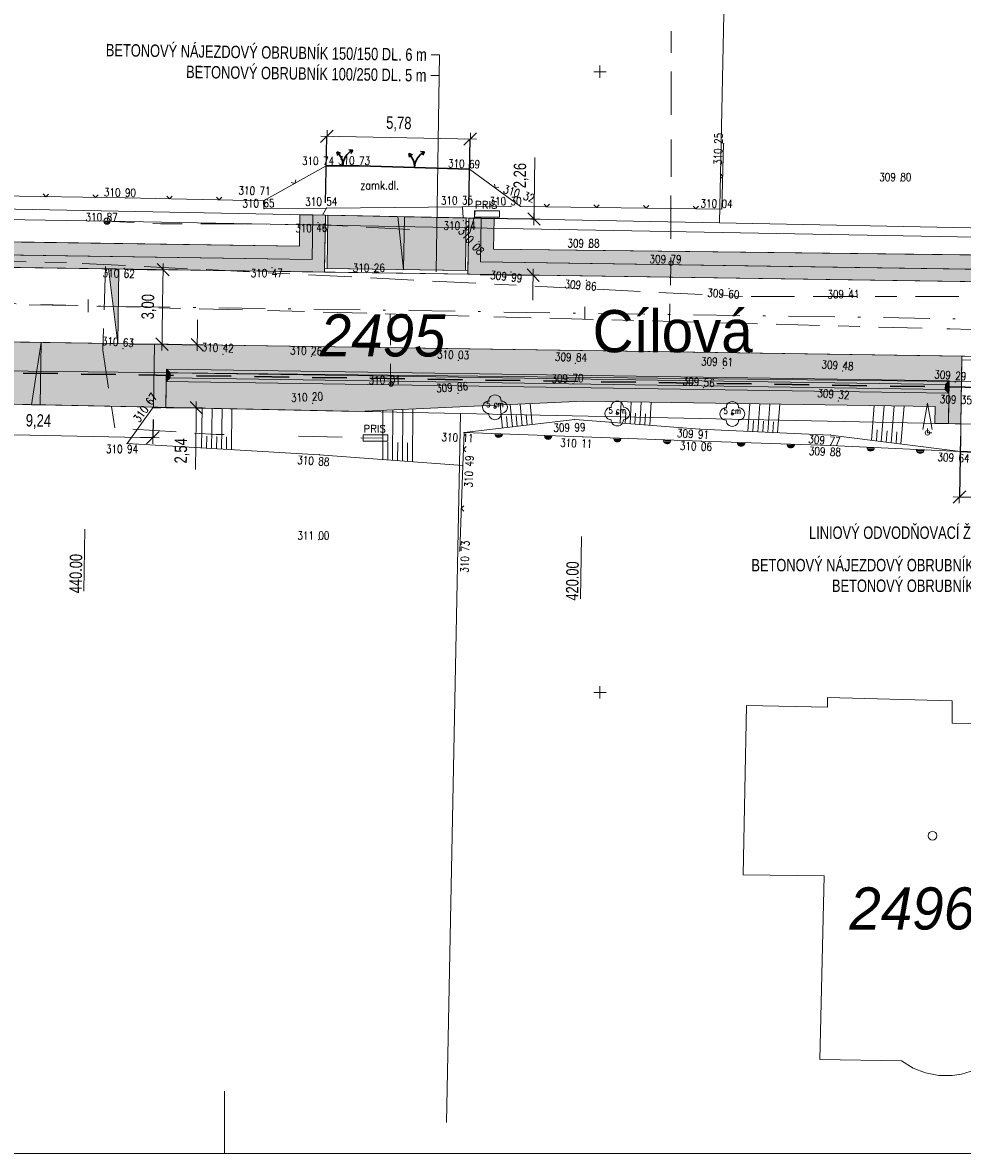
# Model space of a CAD drawing. Header units: metres. Extents: x -457068 to -456753, y -1111244 to -1111169.
# Tile 5 of 19: x -457023 to -456985, y -1111244 to -1111198. Entities that reach past the tile are written whole.
import ezdxf
from ezdxf.enums import TextEntityAlignment as Align

# ---------------------------------------------------------------- set-up
doc = ezdxf.new("R2010")
doc.units = ezdxf.units.M
doc.header["$MEASUREMENT"] = 0
for name, pattern in [('6.1622', [40, 3.5, -3, 7, -3, 3.5, 3.5, -3, 7, -3, 3.5]), ('6.2322', [40, 3.5, -3, 7, -4, 6, -3, 7, -3, 3.5]), ('6.6022', [39, 3.5, -3, 7, -6, -6, 7, -3, 3.5]), ('DGN Style 2', [9.310131, 5.586079, -3.724053]), ('DGN Style 4', [14.90552, 7.448105, -3.724053, 0.00931, -3.724053])]:
    doc.linetypes.add(name, pattern=pattern)
doc.layers.get('0').update_dxf_attribs({"lineweight": 13})
for name, color, linetype, lineweight in [('BARVY_KOMUNIKACE', 254, 'Continuous', 0), ('BARVY_KRAJNICE', 101, 'Continuous', 0), ('BARVY_OPRAVA STERK', 191, 'Continuous', 0), ('BARVY_OPRAVA_DLAZBA', 51, 'Continuous', 0), ('BARVY_VSAK', 9, 'Continuous', 0), ('HRANICE', 7, 'Continuous', 13), ('Hranice parcel', 9, 'Continuous', 13), ('HRANICE_VSTUP', 4, 'Continuous', 30), ('HRANY NAVRH', 1, 'Continuous', 13), ('HRANY_ZELEN', 96, 'Continuous', 13), ('IS_CEZ_NN_NADZ', 1, 'Continuous', 0), ('IS_CEZ_NN_PODZ', 1, '6.6022', 0), ('IS_SMVAK_KANAL_SPL_TRASA', 32, '6.2322', 0), ('IS_SMVAK_VODA_TRASA', 5, '6.1622', 0), ('KOMUNIKACE', 7, 'Continuous', 13), ('KOMUNIKACE_CHODNIK', 7, 'Continuous', 13), ('KOTY', 1, 'Continuous', 13), ('KRAJNICE', 1, 'Continuous', 13), ('KULTURA', 3, 'Continuous', 13), ('OSA', 1, 'DGN Style 4', 13), ('Parcelní čísla', 9, 'Continuous', 13), ('Pop  PČ popisy', 9, 'Continuous', 13), ('POPIS OBRUB', 1, 'Continuous', 13), ('POPIS ZLABU', 1, 'Continuous', 13), ('RAMECEK', 7, 'Continuous', 0), ('SIT', 5, 'Continuous', 13), ('SITE_ELEKTRIKA', 7, 'Continuous', 13), ('SITE_KANALIZACE', 7, 'Continuous', 13), ('SKLONOVNIK', 1, 'Continuous', 0), ('SKRYTE_BODY', 7, 'Continuous', 0), ('SRAFY', 7, 'Continuous', 0), ('STANIČENÍ', 1, 'Continuous', 13), ('TEREN', 7, 'Continuous', 13), ('TEXTY_KOMUNIKACE', 7, 'Continuous', 13), ('TEXTY_KULTURA', 3, 'Continuous', 13), ('VSAKOVACI_RYHA_POTRUBI', 32, 'DGN Style 2', 30), ('VYSKY', 34, 'Continuous', 0), ('Značky budov', 9, 'Continuous', 13)]:
    doc.layers.add(name, color=color, linetype=linetype, lineweight=lineweight)
doc.styles.add('ARIAL', font='arial.ttf')
doc.styles.add('ROMANS', font='romans.shx')
doc.styles.add('Style-Arial', font='arial.ttf')
doc.styles.add('Style-cs_Italics', font='cs_Italics.shx')
doc.styles.add('Style-cs_Working', font='cs_Working.shx')
doc.styles.add('Style-Times New Roman', font='times.ttf')
doc.dimstyles.new('1 500', dxfattribs={"dimtxt": 1, "dimasz": 1, "dimexe": 0, "dimexo": 1, "dimgap": 0.5, "dimtad": 1, "dimzin": 0, "dimtxsty": 'Style-Times New Roman', "dimblk": 'KONCOVA ZNACKA KOTY_1.0', "dimcen": 0, "dimazin": 3, "dimtfac": 1, "dimtdec": 0, "dimtofl": 0, "dimtmove": 0, "dimatfit": 1, "dimldrblk": 'KONCOVA ZNACKA KOTY_1.0', "dimfxl": 0, "dimtolj": 1, "dimtzin": 0, "dimarcsym": 0})

# ---------------------------------------------------------------- blocks, each defined once
blk = doc.blocks.new('4.02')
at = {"layer": 'Značky budov', "ltscale": 0.25}
blk.add_circle((-0.0007, 0.0001), 0.0175, dxfattribs=at)
blk = doc.blocks.new('SIT')
at = {"color": 0, "linetype": 'ByBlock', "lineweight": -2}
for p, q in [((-1, 0), (1, 0)), ((0, 1), (0, -1))]:
    blk.add_line(p, q, dxfattribs=at)
blk = doc.blocks.new('SAK_PRIP')
at = {"color": 0, "linetype": 'ByBlock', "lineweight": -2}
blk.add_circle((0, 0), 0.35, dxfattribs=at)
blk = doc.blocks.new('PRIS')
at = {"color": 0, "linetype": 'ByBlock', "lineweight": -2}
for p, q in [((-2, 0.5), (2, 0.5)), ((-2, -0.5), (-2, 0.5)), ((2, 0.5), (2, -0.5)), ((-2, -0.5), (2, -0.5))]:
    blk.add_line(p, q, dxfattribs=at)
at = {"color": 0, "linetype": 'Continuous', "lineweight": -2, "style": 'ROMANS'}
blk.add_text('PRIS', height=1.2, dxfattribs=at).set_placement((-1.927049, 0.899734))
blk = doc.blocks.new('STROM_LI')
at = {"color": 0, "linetype": 'ByBlock', "lineweight": -2}
blk.add_circle((0, 0), 0.2, dxfattribs=at)
for centre, start, end in [((0.000019, 1.000148), 359.995762, 180.004238), ((-1, 0.000074), 89.998883, 270.001117), ((-1, 0.000074), 359.995762, 0.004238), ((1.000039, 0.000074), 179.995762, 180.004238), ((1.000039, 0.000074), 269.998883, 90.001117), ((0.000019, -1), 179.995762, 0.004238)]:
    blk.add_arc(centre, 1, start, end, dxfattribs=at)
blk = doc.blocks.new('STROM_JE')
at = {"color": 0, "linetype": 'ByBlock', "lineweight": -2}
for p, q in [((0, 4.76), (-0.77, 0.56)), ((0, 4.76), (0.77, 0.56)), ((0, 0), (0, 0.7)), ((0, 0), (0.7, 0))]:
    blk.add_line(p, q, dxfattribs=at)
blk.add_circle((0, 0), 0.371, dxfattribs=at)
blk = doc.blocks.new('SLOUPB')
at = {"color": 0, "linetype": 'ByBlock', "lineweight": -2}
blk.add_line((-0.5, 0), (0.5, 0), dxfattribs=at)
blk.add_circle((0, 0), 0.5, dxfattribs=at)
for radius in [0.35, 0.2]:
    blk.add_arc((0, 0), radius, 180, 0, dxfattribs=at)
blk = doc.blocks.new('PLOTKOVO')
at = {"color": 0, "linetype": 'ByBlock', "lineweight": -2}
for p, q in [((0.12, -0.59), (0.12, 0.59)), ((0.24, -0.55), (0.24, 0.55)), ((0.36, -0.48), (0.36, 0.48)), ((0.48, -0.36), (0.48, 0.36))]:
    blk.add_line(p, q, dxfattribs=at)
blk.add_arc((0, 0), 0.6, 270, 90, dxfattribs=at)
blk = doc.blocks.new('PLOTDRAT')
at = {"color": 0, "linetype": 'ByBlock', "lineweight": -2}
for q in [(0.424264, 0.424264), (0.424264, -0.424264)]:
    blk.add_line((0, 0), q, dxfattribs=at)
blk = doc.blocks.new('VJEZD')
at = {"color": 0, "linetype": 'ByBlock', "lineweight": -2}
for p, q in [((-1.01, 2.25), (-0.41, 2.06)), ((-1.01, 2.25), (-0.86, 1.63)), ((1.53, 2.61), (0.89, 2.62)), ((1.53, 2.61), (1.25, 2.04))]:
    blk.add_line(p, q, dxfattribs=at)
for centre, start, end in [((-3, 0), 0, 48.5493), ((3, 0), 119.4411, 180)]:
    blk.add_arc(centre, 3, start, end, dxfattribs=at)
blk = doc.blocks.new('KONCOVA ZNACKA KOTY_1.0')
blk.add_line((0, 0), (-1, 0))
at = {"layer": 'KOTY'}
for p, q in [((-0.5, -0.5), (0.5, 0.5)), ((-0.5, 0), (0.5, 0)), ((0, -0.5), (0, 0.5))]:
    blk.add_line(p, q, dxfattribs=at)
blk = doc.blocks.new('*D66')
at = {"layer": 'Defpoints', "color": 0, "linetype": 'Continuous', "lineweight": 0}
for p in [(-456985.463, -1111214.184), (-456979.603, -1111214.305), (-456979.663, -1111217.253)]:
    blk.add_point(p, dxfattribs=at)
at = {"layer": 'KOTY', "color": 0, "linetype": 'ByBlock', "lineweight": -2}
for p, q in [((-456985.473, -1111214.684), (-456985.523, -1111217.132)), ((-456979.613, -1111214.805), (-456979.663, -1111217.253))]:
    blk.add_line(p, q, dxfattribs=at)
at = {"layer": 'KOTY', "color": 0, "linetype": 'Continuous'}
blk.add_line((-456985.023, -1111217.142), (-456980.163, -1111217.242), dxfattribs=at)
at = {"layer": 'KOTY', "color": 0, "linetype": 'Continuous', "xscale": 0.5, "yscale": 0.5, "zscale": 0.5}
for p, rotation in [((-456985.523, -1111217.132), 178.8218467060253), ((-456979.663, -1111217.253), 358.8218467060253)]:
    blk.add_blockref('KONCOVA ZNACKA KOTY_1.0', p, dxfattribs=dict(at, rotation=rotation))
at = {"layer": 'KOTY', "color": 7, "linetype": 'Continuous', "insert": (-456982.582, -1111216.642), "char_height": 0.5, "attachment_point": 5, "rotation": 358.8218, "style": 'ARIAL'}
blk.add_mtext('\\A1;\\H1x;\\W0.75;5,86', dxfattribs=at)
blk = doc.blocks.new('*D70')
at = {"layer": 'Defpoints', "color": 0, "linetype": 'Continuous', "lineweight": 0}
for p in [(-457005.283, -1111205.894), (-457005.317, -1111208.157), (-457002.69, -1111208.196)]:
    blk.add_point(p, dxfattribs=at)
at = {"layer": 'KOTY', "color": 0, "linetype": 'Continuous'}
for p, q in [((-457002.649, -1111205.433), (-457002.62, -1111203.453)), ((-457002.698, -1111208.696), (-457002.705, -1111209.196))]:
    blk.add_line(p, q, dxfattribs=at)
at = {"layer": 'KOTY', "color": 0, "linetype": 'ByBlock', "lineweight": -2}
for p, q in [((-457004.783, -1111205.901), (-457002.657, -1111205.933)), ((-457004.817, -1111208.165), (-457002.69, -1111208.196))]:
    blk.add_line(p, q, dxfattribs=at)
at = {"layer": 'KOTY', "color": 0, "linetype": 'Continuous', "xscale": 0.5, "yscale": 0.5, "zscale": 0.5}
for p, rotation in [((-457002.657, -1111205.933), 269.1470496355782), ((-457002.69, -1111208.196), 89.14704963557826)]:
    blk.add_blockref('KONCOVA ZNACKA KOTY_1.0', p, dxfattribs=dict(at, rotation=rotation))
at = {"layer": 'KOTY', "color": 7, "linetype": 'Continuous', "insert": (-457003.181, -1111204.185), "char_height": 0.5, "attachment_point": 5, "rotation": 89.147, "style": 'ARIAL'}
blk.add_mtext('\\A1;\\H1x;\\W0.75;2,26', dxfattribs=at)
blk = doc.blocks.new('*D72')
at = {"layer": 'Defpoints', "color": 0, "linetype": 'Continuous', "lineweight": 0}
for p in [(-457005.222, -1111202.714), (-457011.059, -1111205.782), (-457005.283, -1111205.894)]:
    blk.add_point(p, dxfattribs=at)
at = {"layer": 'KOTY', "color": 0, "linetype": 'ByBlock', "lineweight": -2}
for p, q in [((-457011.049, -1111205.282), (-457010.997, -1111202.602)), ((-457005.274, -1111205.394), (-457005.222, -1111202.714))]:
    blk.add_line(p, q, dxfattribs=at)
at = {"layer": 'KOTY', "color": 0, "linetype": 'Continuous'}
blk.add_line((-457010.497, -1111202.611), (-457005.721, -1111202.704), dxfattribs=at)
at = {"layer": 'KOTY', "color": 0, "linetype": 'Continuous', "xscale": 0.5, "yscale": 0.5, "zscale": 0.5}
for p, rotation in [((-457010.997, -1111202.602), 178.8883790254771), ((-457005.222, -1111202.714), 358.888379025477)]:
    blk.add_blockref('KONCOVA ZNACKA KOTY_1.0', p, dxfattribs=dict(at, rotation=rotation))
at = {"layer": 'KOTY', "color": 7, "linetype": 'Continuous', "insert": (-457008.099, -1111202.107), "char_height": 0.5, "attachment_point": 5, "rotation": 358.8884, "style": 'ARIAL'}
blk.add_mtext('\\A1;\\H1x;\\W0.75;5,78', dxfattribs=at)
blk = doc.blocks.new('*D74')
at = {"layer": 'Defpoints', "color": 0, "linetype": 'Continuous', "lineweight": 0}
for p in [(-457019.378, -1111207.948), (-457017.592, -1111207.974), (-457019.422, -1111210.948)]:
    blk.add_point(p, dxfattribs=at)
at = {"layer": 'KOTY', "color": 0, "linetype": 'ByBlock', "lineweight": -2}
for p, q in [((-457018.878, -1111207.955), (-457017.592, -1111207.974)), ((-457018.923, -1111210.955), (-457017.636, -1111210.974))]:
    blk.add_line(p, q, dxfattribs=at)
at = {"layer": 'KOTY', "color": 0, "linetype": 'Continuous'}
blk.add_line((-457017.629, -1111210.474), (-457017.599, -1111208.474), dxfattribs=at)
at = {"layer": 'KOTY', "color": 0, "linetype": 'Continuous', "xscale": 0.5, "yscale": 0.5, "zscale": 0.5}
for p, rotation in [((-457017.592, -1111207.974), 89.14704963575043), ((-457017.636, -1111210.974), 269.1470496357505)]:
    blk.add_blockref('KONCOVA ZNACKA KOTY_1.0', p, dxfattribs=dict(at, rotation=rotation))
at = {"layer": 'KOTY', "color": 7, "linetype": 'Continuous', "insert": (-457018.164, -1111209.466), "char_height": 0.5, "attachment_point": 5, "rotation": 89.147, "style": 'ARIAL'}
blk.add_mtext('\\A1;\\H1x;\\W0.75;3,00', dxfattribs=at)
blk = doc.blocks.new('*D76')
at = {"layer": 'Defpoints', "color": 0, "linetype": 'Continuous', "lineweight": 0}
for p in [(-457027.22, -1111213.322), (-457017.98, -1111213.514), (-457018.005, -1111214.739)]:
    blk.add_point(p, dxfattribs=at)
at = {"layer": 'KOTY', "color": 0, "linetype": 'ByBlock', "lineweight": -2}
for p, q in [((-457027.23, -1111213.822), (-457027.246, -1111214.548)), ((-457017.99, -1111214.013), (-457018.005, -1111214.739))]:
    blk.add_line(p, q, dxfattribs=at)
at = {"layer": 'KOTY', "color": 0, "linetype": 'Continuous'}
blk.add_line((-457026.746, -1111214.558), (-457018.505, -1111214.729), dxfattribs=at)
at = {"layer": 'KOTY', "color": 0, "linetype": 'Continuous', "xscale": 0.5, "yscale": 0.5, "zscale": 0.5}
for p, rotation in [((-457027.246, -1111214.548), 178.8125618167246), ((-457018.005, -1111214.739), 358.8125618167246)]:
    blk.add_blockref('KONCOVA ZNACKA KOTY_1.0', p, dxfattribs=dict(at, rotation=rotation))
at = {"layer": 'KOTY', "color": 7, "linetype": 'Continuous', "insert": (-457022.614, -1111214.093), "char_height": 0.5, "attachment_point": 5, "rotation": 358.8126, "style": 'ARIAL'}
blk.add_mtext('\\A1;\\H1x;\\W0.75;9,24', dxfattribs=at)
blk = doc.blocks.new('*D78')
at = {"layer": 'Defpoints', "color": 0, "linetype": 'Continuous', "lineweight": 0}
for p in [(-457017.942, -1111210.97), (-457016.221, -1111210.995), (-457017.98, -1111213.514)]:
    blk.add_point(p, dxfattribs=at)
at = {"layer": 'KOTY', "color": 0, "linetype": 'Continuous'}
for p, q in [((-457016.213, -1111210.495), (-457016.206, -1111209.995)), ((-457016.266, -1111214.039), (-457016.295, -1111216.018))]:
    blk.add_line(p, q, dxfattribs=at)
at = {"layer": 'KOTY', "color": 0, "linetype": 'ByBlock', "lineweight": -2}
for p, q in [((-457017.442, -1111210.977), (-457016.221, -1111210.995)), ((-457017.48, -1111213.521), (-457016.259, -1111213.539))]:
    blk.add_line(p, q, dxfattribs=at)
at = {"layer": 'KOTY', "color": 0, "linetype": 'Continuous', "xscale": 0.5, "yscale": 0.5, "zscale": 0.5}
for p, rotation in [((-457016.221, -1111210.995), 269.1470496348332), ((-457016.259, -1111213.539), 89.1470496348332)]:
    blk.add_blockref('KONCOVA ZNACKA KOTY_1.0', p, dxfattribs=dict(at, rotation=rotation))
at = {"layer": 'KOTY', "color": 7, "linetype": 'Continuous', "insert": (-457016.835, -1111215.27), "char_height": 0.5, "attachment_point": 5, "rotation": 89.147, "style": 'ARIAL'}
blk.add_mtext('\\A1;\\H1x;\\W0.75;2,54', dxfattribs=at)

msp = doc.modelspace()

# ---------------------------------------------------------------- hatches: boundary and pattern name
at = {"layer": 'BARVY_KRAJNICE', "ltscale": 0.25}
for points in [[(-457011.093, -1111208.071), (-457046.085, -1111207.55), (-457046.083, -1111207.4), (-457046.049, -1111205.102), (-457045.549, -1111205.112), (-457045.578, -1111207.058), (-457011.585, -1111207.564), (-457011.558, -1111205.772), (-457011.059, -1111205.782), (-457011.09, -1111207.921)], [(-457011.585, -1111207.564), (-457045.578, -1111207.058), (-457045.549, -1111205.112), (-457045.019, -1111205.123), (-457045.04, -1111206.536), (-457012.101, -1111207.033), (-457012.082, -1111205.762), (-457011.558, -1111205.772)], [(-456966.574, -1111208.734), (-457005.317, -1111208.157), (-457005.315, -1111208.007), (-457005.283, -1111205.894), (-457004.783, -1111205.904), (-457004.81, -1111207.665), (-456967.066, -1111208.227), (-456967.045, -1111206.789), (-456966.545, -1111206.796), (-456966.572, -1111208.584)], [(-456985.463, -1111214.184), (-456985.963, -1111214.174), (-456985.944, -1111212.946), (-456985.937, -1111212.446), (-457017.457, -1111211.977), (-457017.465, -1111212.477), (-457017.48, -1111213.524), (-457017.98, -1111213.514), (-457017.942, -1111210.97), (-456985.422, -1111211.454), (-456985.424, -1111211.604)], [(-456985.963, -1111214.174), (-456986.508, -1111214.163), (-456986.498, -1111213.484), (-457000.663, -1111213.273), (-457009.747, -1111213.684), (-457017.48, -1111213.524), (-457017.465, -1111212.477), (-456985.944, -1111212.946)]]:
    msp.add_hatch(color=256, dxfattribs=at).paths.add_polyline_path(points)
at = {"layer": 'BARVY_KRAJNICE', "ltscale": 0.25, "extrusion": (0, 0, -1)}
msp.add_hatch(color=256, dxfattribs=at).paths.add_polyline_path([(456967.066, -1111208.227), (456967.045, -1111206.789), (456967.702, -1111206.779), (456967.714, -1111207.563), (456980.574, -1111207.433), (457004.281, -1111207.15), (457004.262, -1111205.914), (457004.783, -1111205.904), (457004.81, -1111207.665)])
at = {"layer": 'BARVY_OPRAVA STERK', "ltscale": 0.25}
msp.add_hatch(color=256, dxfattribs=at).paths.add_polyline_path([(-457017.98, -1111213.514), (-457027.22, -1111213.322), (-457027.183, -1111210.832), (-457017.942, -1111210.97)])
at = {"layer": 'BARVY_OPRAVA_DLAZBA', "ltscale": 0.25}
msp.add_hatch(color=256, dxfattribs=at).paths.add_polyline_path([(-457005.415, -1111208.006), (-457010.99, -1111207.923), (-457010.959, -1111205.784), (-457005.383, -1111205.892), (-457005.383, -1111205.892)])
at = {"layer": 'BARVY_VSAK', "ltscale": 0.25}
for points in [[(-457017.465, -1111212.477), (-457017.457, -1111211.977), (-457017.309, -1111212.129), (-457017.312, -1111212.329)], [(-456986.089, -1111212.594), (-457017.309, -1111212.129), (-457017.457, -1111211.977), (-456985.937, -1111212.446)], [(-456985.944, -1111212.946), (-457017.465, -1111212.477), (-457017.312, -1111212.329), (-456986.092, -1111212.794)], [(-456986.092, -1111212.794), (-457017.312, -1111212.329), (-457017.309, -1111212.129), (-456986.089, -1111212.594)], [(-456985.944, -1111212.946), (-456986.092, -1111212.794), (-456986.089, -1111212.594), (-456985.937, -1111212.446)]]:
    msp.add_hatch(color=256, dxfattribs=at).paths.add_polyline_path(points)
at = {"layer": 'SKLONOVNIK', "ltscale": 0.25}
for points in [[(-457007.905, -1111207.969), (-457008.138, -1111205.839), (-457007.873, -1111205.844)], [(-457019.787, -1111207.943), (-457019.422, -1111210.948), (-457019.378, -1111207.948, 0.001009)], [(-457022.546, -1111213.419), (-457022.887, -1111213.412), (-457022.509, -1111210.902)]]:
    msp.add_hatch(color=256, dxfattribs=at).paths.add_polyline_path(points)

# ---------------------------------------------------------------- linework, layer by layer
at = {"layer": 'BARVY_KOMUNIKACE', "ltscale": 0.25, "flags": 128}
for points in [[(-456947.237, -1111209.022), (-456954.943, -1111208.907), (-456966.574, -1111208.734), (-457005.317, -1111208.157), (-457011.093, -1111208.071), (-457046.085, -1111207.55)], [(-457027.183, -1111210.832), (-457017.942, -1111210.97), (-456985.422, -1111211.454), (-456979.561, -1111211.541), (-456971.759, -1111211.657), (-456961.359, -1111211.812), (-456953.33, -1111211.931)]]:
    msp.add_lwpolyline(points, dxfattribs=at)
at = {"layer": 'BARVY_KRAJNICE', "ltscale": 0.25, "flags": 128}
for points in [[(-457046.085, -1111207.55), (-457011.093, -1111208.071), (-457011.09, -1111207.921), (-457011.059, -1111205.782), (-457011.558, -1111205.772), (-457011.585, -1111207.564), (-457045.578, -1111207.058), (-457045.549, -1111205.112), (-457046.049, -1111205.102), (-457046.083, -1111207.4)], [(-457045.549, -1111205.112), (-457045.578, -1111207.058), (-457011.585, -1111207.564), (-457011.558, -1111205.772), (-457012.082, -1111205.762), (-457012.101, -1111207.033), (-457045.04, -1111206.536), (-457045.019, -1111205.123)], [(-457005.317, -1111208.157), (-456966.574, -1111208.734), (-456966.572, -1111208.584), (-456966.545, -1111206.796), (-456967.045, -1111206.789), (-456967.066, -1111208.227), (-457004.81, -1111207.665), (-457004.783, -1111205.904), (-457005.283, -1111205.894), (-457005.315, -1111208.007)], [(-456967.702, -1111206.779), (-456967.714, -1111207.563), (-456980.574, -1111207.433), (-457004.281, -1111207.15), (-457004.262, -1111205.914), (-457004.783, -1111205.904), (-457004.81, -1111207.665), (-456967.066, -1111208.227), (-456967.045, -1111206.789)], [(-456985.963, -1111214.174), (-456985.463, -1111214.184), (-456985.424, -1111211.604), (-456985.422, -1111211.454), (-457017.942, -1111210.97), (-457017.98, -1111213.514), (-457017.48, -1111213.524), (-457017.465, -1111212.477), (-457017.457, -1111211.977), (-456985.937, -1111212.446), (-456985.944, -1111212.946)], [(-457017.48, -1111213.524), (-457009.747, -1111213.684), (-457000.663, -1111213.273), (-456986.498, -1111213.484), (-456986.508, -1111214.163), (-456985.963, -1111214.174), (-456985.944, -1111212.946), (-457017.465, -1111212.477)]]:
    msp.add_lwpolyline(points, close=True, dxfattribs=at)
at = {"layer": 'BARVY_OPRAVA STERK', "ltscale": 0.25, "flags": 128}
msp.add_lwpolyline([(-457017.98, -1111213.514), (-457017.942, -1111210.97), (-457027.183, -1111210.832), (-457027.22, -1111213.322)], close=True, dxfattribs=at)
at = {"layer": 'BARVY_OPRAVA_DLAZBA', "ltscale": 0.25, "flags": 128}
msp.add_lwpolyline([(-457010.99, -1111207.923), (-457005.415, -1111208.006), (-457005.383, -1111205.892), (-457005.383, -1111205.892), (-457010.959, -1111205.784)], close=True, dxfattribs=at)
at = {"layer": 'BARVY_VSAK', "ltscale": 0.25, "flags": 128}
for points in [[(-457017.312, -1111212.329), (-457017.309, -1111212.129), (-457017.457, -1111211.977), (-457017.465, -1111212.477)], [(-456985.937, -1111212.446), (-457017.457, -1111211.977), (-457017.309, -1111212.129), (-456986.089, -1111212.594)], [(-456986.092, -1111212.794), (-457017.312, -1111212.329), (-457017.465, -1111212.477), (-456985.944, -1111212.946)], [(-456986.089, -1111212.594), (-457017.309, -1111212.129), (-457017.312, -1111212.329), (-456986.092, -1111212.794)], [(-456985.944, -1111212.946), (-456985.937, -1111212.446), (-456986.089, -1111212.594), (-456986.092, -1111212.794)]]:
    msp.add_lwpolyline(points, close=True, dxfattribs=at)
at = {"layer": 'HRANICE', "ltscale": 0.25}
for p, q in [((-456995.092, -1111205.532), (-456995.017, -1111202.897)), ((-457013.555, -1111205.2), (-457011.029, -1111203.795)), ((-457005.254, -1111203.931), (-457003.196, -1111205.425)), ((-457027.517, -1111204.954), (-457019.115, -1111205.083)), ((-457019.115, -1111205.083), (-457013.555, -1111205.2)), ((-457003.196, -1111205.425), (-456995.092, -1111205.532)), ((-457005.528, -1111215.867), (-457005.471, -1111214.535)), ((-457005.471, -1111214.535), (-457000.688, -1111214.711)), ((-457000.688, -1111214.711), (-456995.906, -1111214.887)), ((-456995.906, -1111214.887), (-456990.719, -1111215.054)), ((-456990.719, -1111215.054), (-456985.477, -1111215.299)), ((-457005.643, -1111219.308), (-457005.528, -1111215.867))]:
    msp.add_line(p, q, dxfattribs=at)
at = {"layer": 'Hranice parcel', "ltscale": 0.25}
for p, q in [((-456995.18, -1111206.09), (-456994.59, -1111176.1)), ((-457045.17, -1111205.12), (-456995.18, -1111206.09)), ((-456995.18, -1111206.09), (-456945.18, -1111207.05)), ((-457066.365, -1111211.57), (-456837.84, -1111214.13)), ((-457050.96, -1111212.83), (-457005.61, -1111213.77)), ((-457006.178, -1111242.314), (-457005.61, -1111213.77)), ((-457005.61, -1111213.77), (-456970.6, -1111214.49))]:
    msp.add_line(p, q, dxfattribs=at)
at = {"layer": 'Hranice parcel', "ltscale": 0.25, "flags": 128}
for points in [[(-456987.85, -1111239.84), (-456991.15, -1111239.78), (-456990.97, -1111232.39), (-456994.23, -1111232.34), (-456994.1, -1111225.52), (-456990.83, -1111225.6), (-456990.84, -1111225.21), (-456985.81, -1111225.34), (-456985.81, -1111226.24), (-456981.12, -1111226.33), (-456981.12, -1111225.43), (-456980.81, -1111225.44), (-456981.11, -1111240.01), (-456984.44, -1111239.95)], [(-456984.44, -1111239.95), (-456984.918, -1111240.207), (-456985.435, -1111240.372), (-456985.808, -1111240.429), (-456986.351, -1111240.427), (-456986.884, -1111240.325), (-456987.39, -1111240.128), (-456987.85, -1111239.84)]]:
    msp.add_lwpolyline(points, dxfattribs=at)
at = {"layer": 'HRANICE_VSTUP', "ltscale": 0.25}
for p, q in [((-457011.029, -1111203.795), (-457009.686, -1111203.798)), ((-457009.686, -1111203.798), (-457005.254, -1111203.931)), ((-456985.477, -1111215.299), (-456984.389, -1111215.353))]:
    msp.add_line(p, q, dxfattribs=at)
at = {"layer": 'HRANY NAVRH', "ltscale": 0.25}
for p, q in [((-457011.059, -1111205.782), (-457011.093, -1111208.071)), ((-457011.059, -1111205.782), (-457005.283, -1111205.894)), ((-457010.959, -1111205.783), (-457010.99, -1111207.923)), ((-457005.383, -1111205.892), (-457005.415, -1111208.006)), ((-457005.283, -1111205.894), (-457005.317, -1111208.157)), ((-457051.971, -1111207.463), (-456850.594, -1111210.461)), ((-457011.09, -1111207.921), (-457005.315, -1111208.007)), ((-457046.628, -1111210.542), (-456850.638, -1111213.46)), ((-457017.98, -1111213.514), (-457017.942, -1111210.97)), ((-456985.463, -1111214.184), (-456985.422, -1111211.454)), ((-456985.424, -1111211.604), (-456979.564, -1111211.691)), ((-457027.22, -1111213.322), (-457017.98, -1111213.514)), ((-456979.603, -1111214.305), (-456985.463, -1111214.184))]:
    msp.add_line(p, q, dxfattribs=at)
at = {"layer": 'HRANY_ZELEN', "ltscale": 0.25}
for p, q in [((-457012.082, -1111205.762), (-457012.101, -1111207.033)), ((-457012.082, -1111205.762), (-457011.558, -1111205.772)), ((-457004.262, -1111205.914), (-457004.783, -1111205.904)), ((-457004.262, -1111205.914), (-457004.281, -1111207.15)), ((-457045.04, -1111206.536), (-457012.101, -1111207.033)), ((-457004.281, -1111207.15), (-456980.574, -1111207.433)), ((-457009.747, -1111213.684), (-457000.663, -1111213.273)), ((-457000.663, -1111213.273), (-456986.498, -1111213.484)), ((-457009.747, -1111213.684), (-457017.48, -1111213.524)), ((-456986.508, -1111214.163), (-456986.498, -1111213.484)), ((-456986.508, -1111214.163), (-456985.963, -1111214.174))]:
    msp.add_line(p, q, dxfattribs=at)
at = {"layer": 'IS_CEZ_NN_NADZ', "ltscale": 0.25}
for points in [[(-457019.851, -1111206.021), (-457055.487, -1111205.441)], [(-456983.405, -1111206.686), (-457019.851, -1111206.021)]]:
    msp.add_lwpolyline(points, dxfattribs=at)
at = {"layer": 'IS_CEZ_NN_PODZ', "ltscale": 0.25}
for points in [[(-457019.851, -1111206.021), (-457019.634, -1111206.032), (-457017.7, -1111206.13), (-457014.3, -1111206.13), (-457011.04, -1111206.17), (-457005.24, -1111206.48), (-457005.05, -1111205.83), (-457005.03, -1111205.59)], [(-457008.76, -1111214.76), (-457015.45, -1111214.61), (-457019.54, -1111214.35), (-457020.02, -1111211.22), (-457019.851, -1111206.021)]]:
    msp.add_lwpolyline(points, dxfattribs=at)
at = {"layer": 'IS_SMVAK_KANAL_SPL_TRASA', "ltscale": 0.25}
for p, q in [((-456997.14, -1111207.73), (-456997.204, -1111210.058)), ((-457036.01, -1111209.02), (-456985.91, -1111210.36)), ((-457008.43, -1111212.64), (-457008.447, -1111209.757)), ((-456985.91, -1111210.36), (-456936.28, -1111211.41))]:
    msp.add_line(p, q, dxfattribs=at)
msp.add_lwpolyline([(-457003.317, -1111189.151), (-456997.127, -1111189.238), (-456997.14, -1111207.73)], dxfattribs=at)
at = {"layer": 'IS_SMVAK_VODA_TRASA', "ltscale": 0.25}
msp.add_lwpolyline([(-456950.664, -1111209.056), (-456951.54, -1111209.03), (-456994.26, -1111209.06), (-457021.48, -1111207.69), (-457051.51, -1111207.08), (-457066.365, -1111206.784)], dxfattribs=at)
at = {"layer": 'KOMUNIKACE', "ltscale": 0.25}
for p, q in [((-457011.176, -1111205.78), (-457011.007, -1111205.495)), ((-457005.537, -1111205.446), (-457005.506, -1111205.89)), ((-457019.046, -1111214.979), (-457018.024, -1111213.547)), ((-457018.024, -1111213.547), (-457017.98, -1111213.514))]:
    msp.add_line(p, q, dxfattribs=at)
msp.add_point((-457009.088, -1111208.061), dxfattribs=at)
at = {"layer": 'KOMUNIKACE_CHODNIK', "ltscale": 0.25}
for p, q in [((-457013.555, -1111205.2), (-457013.534, -1111205.512)), ((-457013.534, -1111205.512), (-457011.007, -1111205.495)), ((-457011.007, -1111205.495), (-457005.537, -1111205.446)), ((-457005.537, -1111205.446), (-457003.579, -1111205.426)), ((-456985.463, -1111214.184), (-456985.453, -1111213.428)), ((-456985.477, -1111215.299), (-456985.463, -1111214.184))]:
    msp.add_line(p, q, dxfattribs=at)
at = {"layer": 'KRAJNICE', "ltscale": 0.25}
for p, q in [((-457011.558, -1111205.772), (-457011.585, -1111207.564)), ((-457011.558, -1111205.772), (-457011.059, -1111205.782)), ((-457004.783, -1111205.904), (-457005.283, -1111205.894)), ((-457004.783, -1111205.904), (-457004.81, -1111207.665)), ((-457045.578, -1111207.058), (-457011.585, -1111207.564)), ((-457004.81, -1111207.665), (-456967.066, -1111208.227)), ((-457017.48, -1111213.524), (-457017.457, -1111211.977)), ((-457017.457, -1111211.977), (-456985.937, -1111212.446)), ((-457017.465, -1111212.477), (-456985.944, -1111212.946)), ((-456985.963, -1111214.174), (-456985.937, -1111212.446)), ((-457017.48, -1111213.524), (-457017.98, -1111213.514)), ((-456985.963, -1111214.174), (-456985.463, -1111214.184))]:
    msp.add_line(p, q, dxfattribs=at)
at = {"layer": 'KRAJNICE', "lineweight": 0, "ltscale": 0.25}
for p, q in [((-457017.309, -1111212.129), (-457017.457, -1111211.977)), ((-457017.312, -1111212.329), (-457017.465, -1111212.477)), ((-457017.312, -1111212.329), (-457017.309, -1111212.129)), ((-457017.312, -1111212.329), (-456986.092, -1111212.794)), ((-457017.309, -1111212.129), (-456986.089, -1111212.594)), ((-456986.089, -1111212.594), (-456985.937, -1111212.446)), ((-456986.092, -1111212.794), (-456986.089, -1111212.594)), ((-456986.092, -1111212.794), (-456985.944, -1111212.946))]:
    msp.add_line(p, q, dxfattribs=at)
at = {"layer": 'OSA', "ltscale": 0.25}
msp.add_line((-457057.406, -1111208.882), (-456850.616, -1111211.961), dxfattribs=at)
at = {"layer": 'POPIS OBRUB'}
for p, q in [((-457006.797, -1111199.323), (-457006.465, -1111199.328)), ((-457006.465, -1111199.328), (-457006.595, -1111208.067)), ((-457006.81, -1111200.153), (-457006.478, -1111200.158))]:
    msp.add_line(p, q, dxfattribs=at)
at = {"layer": 'RAMECEK', "ltscale": 0.25}
for p in [(-457015.115, -1111242.314), (-457015.115, -1111243.564)]:
    msp.add_line(p, (-457015.115, -1111241.064), dxfattribs=at)
at = {"layer": 'RAMECEK', "ltscale": 0.25, "flags": 128}
msp.add_lwpolyline([(-457067.615, -1111243.564), (-456752.615, -1111243.564), (-456752.615, -1111169.314), (-457067.615, -1111169.314)], close=True, dxfattribs=at)
at = {"layer": 'SKLONOVNIK', "ltscale": 0.25, "flags": 128}
for points in [[(-457007.905, -1111207.969), (-457007.873, -1111205.844), (-457008.138, -1111205.839)], [(-457022.546, -1111213.419), (-457022.509, -1111210.902), (-457022.887, -1111213.412)]]:
    msp.add_lwpolyline(points, close=True, dxfattribs=at)
msp.add_lwpolyline([(-457019.787, -1111207.943), (-457019.422, -1111210.948), (-457019.378, -1111207.948, 0.001009)], format="xyb", close=True, dxfattribs=at)
at = {"layer": 'SKRYTE_BODY', "ltscale": 0.25}
for p in [(-456995.017, -1111202.897), (-457011.029, -1111203.795), (-457009.686, -1111203.798), (-457005.254, -1111203.931), (-457019.115, -1111205.083), (-457013.555, -1111205.2), (-457013.555, -1111205.2), (-457013.534, -1111205.512), (-457013.534, -1111205.512), (-457011.007, -1111205.495), (-457005.537, -1111205.446), (-457005.537, -1111205.446), (-457003.579, -1111205.426), (-457003.196, -1111205.425), (-456995.092, -1111205.532), (-457019.851, -1111206.021), (-457019.851, -1111206.021), (-457011.351, -1111206.075), (-457005.499, -1111205.994), (-457005.499, -1111205.994), (-457004.876, -1111206.848), (-457019.157, -1111207.92), (-457013.213, -1111207.892), (-457003.578, -1111208.069), (-457000.545, -1111208.406), (-456994.797, -1111208.74), (-456994.797, -1111208.74), (-456989.939, -1111208.741), (-457019.213, -1111211.16), (-457015.185, -1111211.39), (-457015.185, -1111211.39), (-457011.618, -1111211.46), (-457005.698, -1111211.619), (-457000.992, -1111211.748), (-456995.033, -1111211.952), (-456995.033, -1111211.952), (-456990.223, -1111212.055), (-457001.081, -1111212.56), (-456995.817, -1111212.727), (-456985.683, -1111212.504), (-456985.683, -1111212.504), (-457011.566, -1111213.353), (-457011.566, -1111213.353), (-457005.718, -1111212.953), (-456990.394, -1111213.263), (-456990.394, -1111213.263), (-457018.024, -1111213.547), (-457018.024, -1111213.547), (-457018.024, -1111213.547), (-456985.453, -1111213.428), (-456985.453, -1111213.428), (-456985.453, -1111213.428), (-456985.453, -1111213.428), (-457001.011, -1111214.012), (-457001.011, -1111214.012), (-457005.471, -1111214.535), (-457005.471, -1111214.535), (-457000.688, -1111214.711), (-456995.981, -1111214.393), (-456990.71, -1111214.633), (-456990.71, -1111214.633), (-457019.046, -1111214.979), (-457019.046, -1111214.979), (-456995.906, -1111214.887), (-456990.719, -1111215.054), (-456990.719, -1111215.054), (-457011.306, -1111215.429), (-457011.306, -1111215.429), (-456985.477, -1111215.299), (-456985.477, -1111215.299), (-456985.477, -1111215.299), (-457005.528, -1111215.867), (-457005.528, -1111215.867), (-457005.643, -1111219.308)]:
    msp.add_point(p, dxfattribs=at)
at = {"layer": 'SRAFY', "ltscale": 0.25}
for p, q in [((-457003.129, -1111214.26), (-457003.217, -1111213.388)), ((-457002.731, -1111214.214), (-457002.816, -1111213.37)), ((-456999.187, -1111214.15), (-456999.141, -1111213.295)), ((-456998.788, -1111214.18), (-456998.74, -1111213.301)), ((-456998.389, -1111214.211), (-456998.34, -1111213.307)), ((-456997.99, -1111214.241), (-456997.94, -1111213.313)), ((-456994.041, -1111214.481), (-456993.961, -1111213.373)), ((-456993.642, -1111214.5), (-456993.561, -1111213.379)), ((-456993.242, -1111214.518), (-456993.16, -1111213.385)), ((-456992.842, -1111214.536), (-456992.76, -1111213.39)), ((-457016.041, -1111215.154), (-457016.018, -1111213.554)), ((-457015.641, -1111215.177), (-457015.618, -1111213.563)), ((-457015.241, -1111215.2), (-457015.218, -1111213.571)), ((-457014.842, -1111215.223), (-457014.819, -1111213.579)), ((-457008.748, -1111215.623), (-457008.741, -1111213.639)), ((-457008.348, -1111215.653), (-457008.34, -1111213.621)), ((-457007.948, -1111215.684), (-457007.94, -1111213.602)), ((-457007.548, -1111215.714), (-457007.54, -1111213.584)), ((-457003.923, -1111214.354), (-457004.017, -1111213.425)), ((-457003.526, -1111214.307), (-457003.617, -1111213.407)), ((-457003.327, -1111214.284), (-457003.371, -1111213.851)), ((-457002.93, -1111214.237), (-457002.973, -1111213.808)), ((-456998.987, -1111214.165), (-456998.963, -1111213.724)), ((-456998.588, -1111214.196), (-456998.564, -1111213.749)), ((-456998.189, -1111214.226), (-456998.165, -1111213.774)), ((-456989.067, -1111214.842), (-456988.955, -1111213.447)), ((-456988.67, -1111214.893), (-456988.554, -1111213.453)), ((-456988.273, -1111214.943), (-456988.154, -1111213.459)), ((-456987.875, -1111214.994), (-456987.753, -1111213.465)), ((-457003.725, -1111214.33), (-457003.769, -1111213.894)), ((-456993.842, -1111214.49), (-456993.81, -1111214.049)), ((-456993.442, -1111214.509), (-456993.41, -1111214.073)), ((-456993.042, -1111214.527), (-456993.011, -1111214.097)), ((-457015.841, -1111215.165), (-457015.834, -1111214.679)), ((-457015.441, -1111215.189), (-457015.434, -1111214.692)), ((-457015.041, -1111215.212), (-457015.034, -1111214.705)), ((-456988.868, -1111214.867), (-456988.833, -1111214.419)), ((-456988.471, -1111214.918), (-456988.434, -1111214.459)), ((-456988.074, -1111214.968), (-456988.036, -1111214.499)), ((-457008.548, -1111215.638), (-457008.545, -1111214.918)), ((-457008.148, -1111215.668), (-457008.145, -1111214.932)), ((-457007.748, -1111215.699), (-457007.745, -1111214.945))]:
    msp.add_line(p, q, dxfattribs=at)
at = {"layer": 'STANIČENÍ', "flags": 128}
for points in [[(-457020.612, -1111209.68), (-457020.605, -1111209.18)], [(-457000.614, -1111209.977), (-457000.607, -1111209.477)], [(-457020.78, -1111220.928), (-457020.742, -1111218.429)], [(-457000.782, -1111221.226), (-457000.745, -1111218.726)]]:
    msp.add_lwpolyline(points, dxfattribs=at)
at = {"layer": 'TEREN', "ltscale": 0.25}
for p, q in [((-457018.024, -1111213.547), (-457017.348, -1111213.527)), ((-457005.471, -1111214.535), (-457001.011, -1111214.012)), ((-457001.011, -1111214.012), (-456995.981, -1111214.393)), ((-456995.981, -1111214.393), (-456990.71, -1111214.633)), ((-456990.71, -1111214.633), (-456985.477, -1111215.299)), ((-457019.046, -1111214.979), (-457011.306, -1111215.429)), ((-457011.306, -1111215.429), (-457005.528, -1111215.867))]:
    msp.add_line(p, q, dxfattribs=at)
for p in [(-456987.884, -1111204.406), (-457000.444, -1111207.076), (-457011.323, -1111218.845)]:
    msp.add_point(p, dxfattribs=at)
at = {"layer": 'VSAKOVACI_RYHA_POTRUBI', "ltscale": 0.25}
msp.add_line((-457046.497, -1111211.795), (-456850.657, -1111214.71), dxfattribs=at)

# ---------------------------------------------------------------- block references
at = {"layer": 'HRANICE', "ltscale": 0.25, "xscale": 0.25, "yscale": 0.25, "zscale": 0.25}
for name, p, rotation in [('PLOTDRAT', (-456995.055, -1111204.215), 178.369630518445), ('PLOTDRAT', (-457012.292, -1111204.498), 119.0834839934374), ('PLOTDRAT', (-457004.225, -1111204.678), 54.02231939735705), ('PLOTDRAT', (-457022.316, -1111205.034), 89.12037910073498), ('PLOTDRAT', (-457020.316, -1111205.065), 89.12037910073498), ('PLOTDRAT', (-457017.335, -1111205.12), 88.794493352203), ('PLOTDRAT', (-457015.335, -1111205.163), 88.794493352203), ('PLOTDRAT', (-457002.144, -1111205.439), 89.24354735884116), ('PLOTDRAT', (-457000.144, -1111205.465), 89.24354735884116), ('PLOTDRAT', (-456998.144, -1111205.492), 89.24354735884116), ('PLOTDRAT', (-456996.144, -1111205.518), 89.24354735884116), ('PLOTKOVO', (-457004.079, -1111214.586), 267.8926386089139), ('PLOTKOVO', (-457002.08, -1111214.66), 267.8926386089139), ('PLOTKOVO', (-456999.296, -1111214.762), 267.8921983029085), ('PLOTDRAT', (-457005.499, -1111215.201), 357.5496485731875), ('PLOTKOVO', (-456997.298, -1111214.836), 267.8921983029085), ('PLOTKOVO', (-456994.312, -1111214.938), 268.1559492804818), ('PLOTKOVO', (-456992.313, -1111215.003), 268.1559492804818), ('PLOTKOVO', (-456989.097, -1111215.13), 267.3240637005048), ('PLOTKOVO', (-456987.099, -1111215.223), 267.3240637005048), ('PLOTDRAT', (-457005.585, -1111217.587), 358.0858578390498)]:
    msp.add_blockref(name, p, dxfattribs=dict(at, rotation=rotation))
at = {"layer": 'HRANICE_VSTUP', "ltscale": 0.25, "xscale": 0.25, "yscale": 0.25, "zscale": 0.25}
for p, rotation in [((-457010.357, -1111203.796), 358.2197602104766), ((-457007.47, -1111203.864), 357.9227850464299)]:
    msp.add_blockref('VJEZD', p, dxfattribs=dict(at, rotation=rotation))
at = {"layer": 'KULTURA', "ltscale": 0.25, "xscale": 0.25, "yscale": 0.25, "zscale": 0.25}
for name, p in [('STROM_LI', (-457004.227, -1111213.515)), ('STROM_LI', (-456999.301, -1111213.768)), ('STROM_LI', (-456994.667, -1111213.785)), ('STROM_JE', (-456986.808, -1111214.546))]:
    msp.add_blockref(name, p, dxfattribs=at)
at = {"layer": 'SIT', "ltscale": 0.25, "xscale": 0.25, "yscale": 0.25, "zscale": 0.25}
for p in [(-457000, -1111200), (-457000, -1111225)]:
    msp.add_blockref('SIT', p, dxfattribs=at)
at = {"layer": 'SITE_ELEKTRIKA', "ltscale": 0.25, "xscale": 0.25, "yscale": 0.25, "zscale": 0.25}
for name, p in [('PRIS', (-457004.548, -1111205.734)), ('SLOUPB', (-457019.851, -1111206.021)), ('PRIS', (-457009.039, -1111214.756))]:
    msp.add_blockref(name, p, dxfattribs=at)
at = {"layer": 'SITE_KANALIZACE', "ltscale": 0.25, "xscale": 0.25, "yscale": 0.25, "zscale": 0.25}
for p in [(-456997.132, -1111207.709), (-457008.414, -1111212.581)]:
    msp.add_blockref('SAK_PRIP', p, dxfattribs=at)
at = {"layer": 'Značky budov', "ltscale": 0.25, "xscale": 10, "yscale": 10, "zscale": 10}
msp.add_blockref('4.02', (-456986.6, -1111230.77), dxfattribs=at)

# ---------------------------------------------------------------- texts
at = {"layer": 'Parcelní čísla', "style": 'Style-cs_Italics'}
for s, p in [('2495', (-457008.75, -1111211.47)), ('2496/31', (-456985.842, -1111234.55))]:
    msp.add_text(s, height=1.7, dxfattribs=at).set_placement(p, align=Align.CENTER)
at = {"layer": 'Pop  PČ popisy', "style": 'Style-cs_Working'}
msp.add_text('Cílová', height=1.7, dxfattribs=at).set_placement((-456997.071, -1111211.3), align=Align.CENTER)
at = {"layer": 'POPIS OBRUB', "style": 'Style-Arial', "width": 0.74}
for s, rotation, p in [('BETONOVÝ NÁJEZDOVÝ OBRUBNÍK 150/150 DL. 6 m', 359.147, (-457006.975, -1111199.32)), ('BETONOVÝ OBRUBNÍK 100/250 DL. 5 m', 359.147, (-457006.987, -1111200.15)), ('BETONOVÝ NÁJEZDOVÝ OBRUBNÍK 150/150 DL. 6 m', 0, (-456980.975, -1111219.873)), ('BETONOVÝ OBRUBNÍK 100/250 DL. 6 m', 0, (-456980.975, -1111220.703))]:
    msp.add_text(s, height=0.5, rotation=rotation, dxfattribs=at).set_placement(p, align=Align.MIDDLE_RIGHT)
at = {"layer": 'POPIS ZLABU', "style": 'Style-Arial', "width": 0.74}
msp.add_text('LINIOVÝ ODVODŇOVACÍ ŽLAB Ž5 - 5,7 m', height=0.5, rotation=0, dxfattribs=at).set_placement((-456981.584, -1111218.566), align=Align.MIDDLE_RIGHT)
at = {"layer": 'STANIČENÍ', "lineweight": 0, "char_height": 0.5, "attachment_point": 9, "rotation": 89.147, "line_spacing_factor": 1.8, "style": 'Style-Arial'}
for s, insert in [('\\H1x;\\W0.74;440.00', (-457020.841, -1111219.427)), ('\\H1x;\\W0.74;420.00', (-457000.843, -1111219.725))]:
    msp.add_mtext(s, dxfattribs=dict(at, insert=insert))
at = {"layer": 'TEXTY_KOMUNIKACE', "style": 'ROMANS', "width": 0.8}
msp.add_text('zamk.dl.', height=0.35, rotation=0.4493, dxfattribs=at).set_placement((-457008.873, -1111204.748), align=Align.CENTER)
at = {"layer": 'TEXTY_KULTURA', "style": 'ROMANS', "width": 0.8}
for p in [(-457004.227, -1111213.515), (-456999.301, -1111213.768), (-456994.667, -1111213.785)]:
    msp.add_text('5 cm', height=0.245, dxfattribs=at).set_placement(p, align=Align.CENTER)
at = {"layer": 'VYSKY', "style": 'ROMANS', "width": 0.8}
for s, rotation, p in [('310 25 ', 88.3696, (-456995.071, -1111203.026)), ('310 74 ', 359.872, (-457011.266, -1111203.758)), ('310 73 ', 359.0766, (-457009.815, -1111203.746)), ('310 69 ', 358.2811, (-457005.389, -1111203.877)), ('310 90 ', 358.9574, (-457019.244, -1111205.031)), ('310 71 ', 358.7945, (-457013.825, -1111204.959)), ('310 32 ', 341.6329, (-457003.225, -1111205.099)), ('310 65 ', 0.3854, (-457013.664, -1111205.463)), ('310 54 ', 0.4493, (-457011.132, -1111205.396)), ('310 35 ', 0.5492, (-457005.668, -1111205.347)), ('310 30 ', 0.5852, (-457003.71, -1111205.377)), ('310 04 ', 359.2435, (-456995.215, -1111205.48)), ('310 46 ', 0.793, (-457011.536, -1111206.459)), ('310 08 ', 311.431, (-457005.243, -1111206.999)), ('310 62 ', 358.5043, (-457019.297, -1111208.291)), ('310 47 ', 0.2699, (-457013.329, -1111208.272)), ('309 99 ', 353.6598, (-457003.701, -1111208.425)), ('309 86 ', 355.1671, (-457000.706, -1111208.769)), ('309 60 ', 356.6744, (-456994.949, -1111209.107)), ('309 41 ', 0.9736, (-456990.1, -1111209.119)), ('310 63 ', 356.1884, (-457019.336, -1111211.052)), ('310 42 ', 357.8038, (-457015.311, -1111211.285)), ('310 26 ', 358.6686, (-457011.747, -1111211.407)), ('310 03 ', 358.4457, (-457005.827, -1111211.565)), ('309 84 ', 358.2346, (-457001.08, -1111211.665)), ('309 61 ', 358.4063, (-456995.197, -1111211.847)), ('309 48 ', 356.5626, (-456990.35, -1111211.997)), ('309 29 ', 356.0937, (-456985.812, -1111212.395)), ('309 70 ', 1.5137, (-457001.212, -1111212.513)), ('309 56 ', 356.2691, (-456995.943, -1111212.669)), ('310 20 ', 2.8168, (-457011.701, -1111213.26)), ('309 86 ', 4.3787, (-457005.855, -1111212.863)), ('309 32 ', 356.2213, (-456990.517, -1111213.155)), ('310 67 ', 54.485, (-457018.123, -1111213.552)), ('309 35 ', 358.0874, (-456985.581, -1111213.374)), ('309 99 ', 1.1783, (-457001.137, -1111214.49)), ('310 11 ', 357.8926, (-457005.652, -1111214.904)), ('309 91 ', 356.5307, (-456996.171, -1111214.757)), ('309 77 ', 355.07, (-456990.884, -1111215.018)), ('310 11 ', 357.8924, (-457000.871, -1111215.13)), ('310 06 ', 358.0241, (-456996.049, -1111215.257)), ('309 88 ', 357.74, (-456990.855, -1111215.464)), ('310 88 ', 356.1688, (-457011.464, -1111215.844)), ('310 49 ', 87.8178, (-457005.108, -1111216.019)), ('309 64 ', 357.1586, (-456985.679, -1111215.713)), ('310 73 ', 88.0859, (-457005.273, -1111219.45))]:
    msp.add_text(s, height=0.325, rotation=rotation, dxfattribs=at).set_placement(p, align=Align.CENTER)
for s, p in [('309 80 ', (-456988.014, -1111204.406)), ('310 87 ', (-457019.981, -1111206.021)), ('310 24 ', (-457005.564, -1111206.365)), ('309 88 ', (-457000.574, -1111207.076)), ('309 79 ', (-456997.268, -1111207.709)), ('310 26 ', (-457009.218, -1111208.061)), ('310 01 ', (-457008.581, -1111212.581)), ('310 94 ', (-457019.159, -1111215.359)), ('311 00 ', (-457011.453, -1111218.845))]:
    msp.add_text(s, height=0.325, dxfattribs=at).set_placement(p, align=Align.CENTER)

# ---------------------------------------------------------------- dimensions: what is measured, and where the dimension line sits
at = {"layer": 'KOTY', "linetype": 'Continuous'}
for base, p1, p2, angle, picture, middle in [((-457005.222, -1111202.714), (-457011.059, -1111205.782), (-457005.283, -1111205.894), 358.8884, '*D72', (-457008.099, -1111202.107)), ((-457017.592, -1111207.974), (-457019.422, -1111210.948), (-457019.378, -1111207.948), 89.147, '*D74', (-457018.164, -1111209.466)), ((-457018.005, -1111214.739), (-457027.22, -1111213.322), (-457017.98, -1111213.514), 358.8126, '*D76', (-457022.614, -1111214.093)), ((-456979.663, -1111217.253), (-456985.463, -1111214.184), (-456979.603, -1111214.305), 358.8218, '*D66', (-456982.582, -1111216.642))]:
    dim = msp.add_linear_dim(base=base, p1=p1, p2=p2, angle=angle, text='\\H1x;\\W0.75;<>', dimstyle='1 500', override={"dimscale": 0, "dimtxt": 0.5, "dimasz": 0.5, "dimexo": 0.5, "dimgap": 0.25, "dimtxsty": 'ARIAL', "dimclrt": 7, "dimtdec": 2, "dimlwd": 65535}, dxfattribs=at)
    dim.commit()
    dim.dimension.update_dxf_attribs({"geometry": picture, "text_midpoint": middle})
for base, p1, p2, angle, picture, middle in [((-457002.69, -1111208.196), (-457005.283, -1111205.894), (-457005.317, -1111208.157), 269.147, '*D70', (-457002.631, -1111204.193)), ((-457016.221, -1111210.995), (-457017.98, -1111213.514), (-457017.942, -1111210.97), 89.147, '*D78', (-457016.284, -1111215.279))]:
    dim = msp.add_linear_dim(base=base, p1=p1, p2=p2, angle=angle, text='\\H1x;\\W0.75;<>', dimstyle='1 500', override={"dimscale": 0, "dimtxt": 0.5, "dimasz": 0.5, "dimexo": 0.5, "dimgap": 0.25, "dimtxsty": 'ARIAL', "dimclrt": 7, "dimtdec": 2, "dimlwd": 65535}, dxfattribs=at)
    dim.commit()
    dim.dimension.update_dxf_attribs({"geometry": picture, "text_midpoint": middle, "dimtype": 160})

doc.saveas('drawing.dxf')
